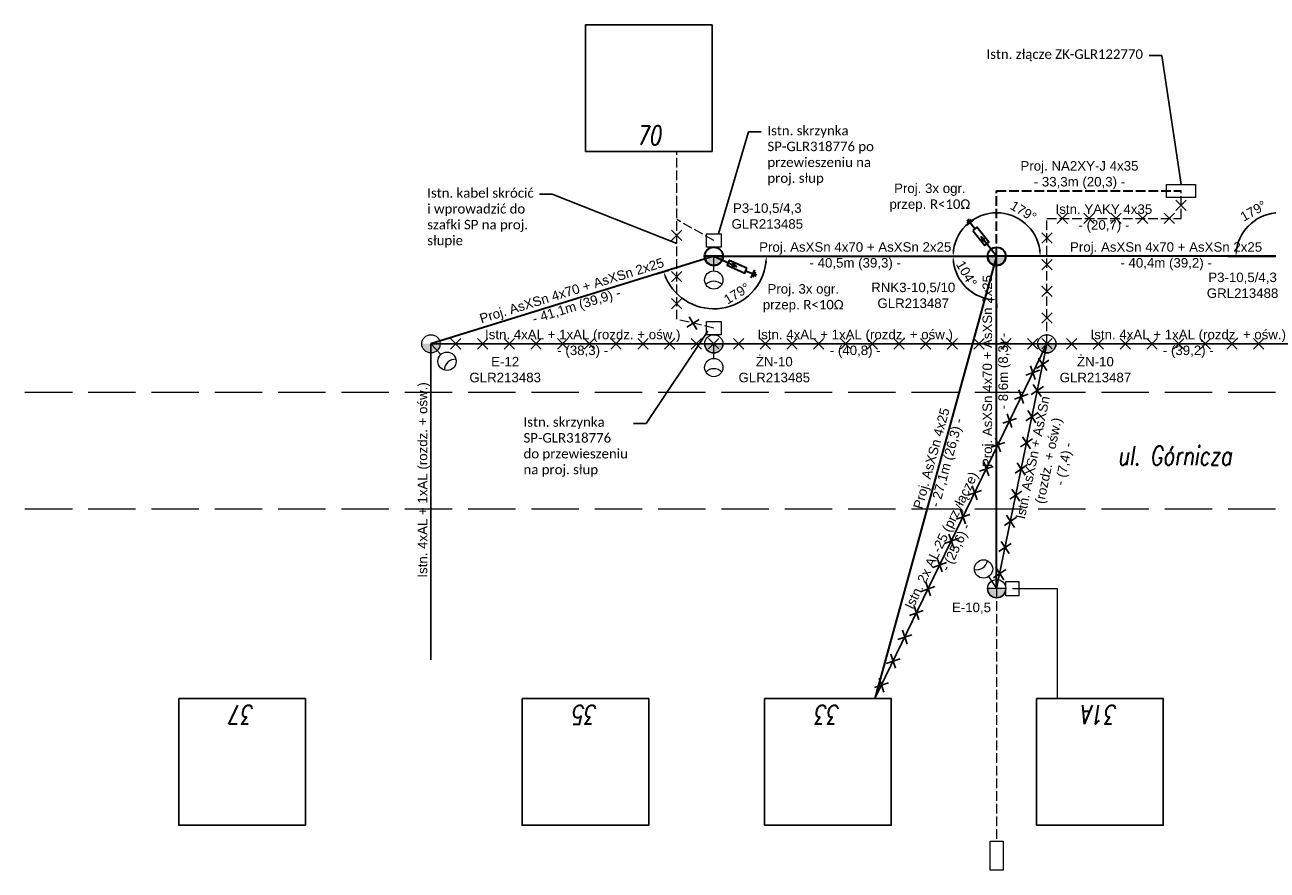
# Model space of a CAD drawing. Header units: metres. Extents: x 6536102 to 6570154, y 5559884 to 5568618.
# Tile 8 of 40: x 6540626 to 6540823, y 5564539 to 5564673. Entities that reach past the tile are written whole.
import ezdxf
from ezdxf import colors
from ezdxf.entities.mleader import LeaderData, LeaderLine
from ezdxf.lldxf.tags import DXFTag
from ezdxf.math import Vec2, Vec3

# ---------------------------------------------------------------- set-up
doc = ezdxf.new("R2010")
doc.units = ezdxf.units.M
doc.linetypes.add('1053', pattern=[2, 1.5, -0.5])
doc.layers.add('ELE_OSW', color=7, linetype='Continuous')
doc.layers.add('SCHEMATY_ELE', color=7, linetype='Continuous')
doc.styles.add('Romans_0.9', font='romans.shx', dxfattribs={"width": 0.75, "oblique": 9, "height": 0.1})
doc.styles.get("Standard").update_dxf_attribs({"font": 'arial.ttf'})
tags = doc.linetypes.add('ASXSN4X50+25', pattern='A,6.328383,-0.651518,["AsXSn 4x50+25",Standard,S=2.5,R=0,X=0,Y=-1.25],-25.651347,6.384745', length=39.015993).pattern_tags.tags
tags[6] = DXFTag(74, 10)
doc.dimstyles.new('ISO-25', dxfattribs={"dimtxt": 2.5, "dimasz": 2.5, "dimexe": 1.25, "dimexo": 0.625, "dimtad": 1, "dimtxsty": 'Standard', "dimcen": 2.5, "dimadec": 0, "dimazin": 0, "dimtfac": 1, "dimtmove": 0, "dimatfit": 3, "dimfxl": 1, "dimarcsym": 0})

# ---------------------------------------------------------------- blocks, each defined once
blk = doc.blocks.new('_None')
blk = doc.blocks.new('*D123')
at = {"color": 0, "linetype": 'ASXSN4X50+25', "lineweight": -2, "transparency": 16777216}
for p, q in [((6540823.85, 5564636.29), (6540816.34, 5564636.29)), ((6540825.1, 5564636.3), (6540832.61, 5564636.3))]:
    blk.add_line(p, q, dxfattribs=at)
blk.add_arc((6540824.48, 5564636.29), 6.88, 8.3459, 171.6711, dxfattribs=at)
at = {"color": 0, "linetype": 'ASXSN4X50+25', "transparency": 16777216}
for points in [[(6540817.83, 5564637.28), (6540817.5, 5564637.3), (6540817.59, 5564636.29)], [(6540831.45, 5564637.31), (6540831.12, 5564637.28), (6540831.36, 5564636.3)]]:
    blk.add_solid(points, dxfattribs=at)
at = {"layer": 'Defpoints', "color": 0, "linetype": 'ASXSN4X50+25', "transparency": 16777216}
for p in [(6540827.92, 5564642.26), (6540817.59, 5564636.29), (6540824.48, 5564636.29), (6540824.48, 5564636.29), (6540831.36, 5564636.3)]:
    blk.add_point(p, dxfattribs=at)
at = {"color": 0, "linetype": 'ASXSN4X50+25', "transparency": 16777216, "insert": (6540820.34, 5564643.46), "char_height": 1.8, "attachment_point": 5, "rotation": 30.0065}
blk.add_mtext('{\\H0.83333x;179%%D}', dxfattribs=at)
blk = doc.blocks.new('*D124')
at = {"color": 0, "linetype": 'ASXSN4X50+25', "lineweight": -2, "transparency": 16777216}
for p, q in [((6540772.3, 5564636.3), (6540771.67, 5564636.3)), ((6540787.32, 5564636.3), (6540787.94, 5564636.3))]:
    blk.add_line(p, q, dxfattribs=at)
blk.add_arc((6540779.81, 5564636.29), 6.88, 8.3317, 171.6563, dxfattribs=at)
at = {"color": 0, "linetype": 'ASXSN4X50+25', "transparency": 16777216}
for points in [[(6540773.16, 5564637.28), (6540772.83, 5564637.31), (6540772.92, 5564636.3)], [(6540786.79, 5564637.3), (6540786.45, 5564637.28), (6540786.69, 5564636.3)]]:
    blk.add_solid(points, dxfattribs=at)
at = {"layer": 'Defpoints', "color": 0, "linetype": 'ASXSN4X50+25', "transparency": 16777216}
for p in [(6540776.37, 5564642.26), (6540772.92, 5564636.3), (6540779.81, 5564636.29), (6540779.81, 5564636.29), (6540786.69, 5564636.3)]:
    blk.add_point(p, dxfattribs=at)
at = {"color": 0, "linetype": 'ASXSN4X50+25', "transparency": 16777216, "insert": (6540784.04, 5564643.4), "char_height": 1.8, "attachment_point": 5, "rotation": 329.2062}
blk.add_mtext('{\\H0.83333x;179%%D}', dxfattribs=at)
blk = doc.blocks.new('*D125')
at = {"color": 0, "linetype": 'ASXSN4X50+25', "lineweight": -2, "transparency": 16777216}
for p, q in [((6540742.65, 5564636.3), (6540744.68, 5564636.3)), ((6540727.98, 5564634.08), (6540726.02, 5564633.47))]:
    blk.add_line(p, q, dxfattribs=at)
blk.add_arc((6540735.14, 5564636.3), 8.3, 204.1038, 353.1056, dxfattribs=at)
at = {"color": 0, "linetype": 'ASXSN4X50+25', "transparency": 16777216}
for points in [[(6540743.21, 5564635.31), (6540743.54, 5564635.29), (6540743.43, 5564636.3)], [(6540727.41, 5564632.85), (6540727.72, 5564632.97), (6540727.21, 5564633.84)]]:
    blk.add_solid(points, dxfattribs=at)
at = {"layer": 'Defpoints', "color": 0, "linetype": 'ASXSN4X50+25', "transparency": 16777216}
for p in [(6540735.14, 5564636.3), (6540735.14, 5564636.3), (6540742.02, 5564636.3), (6540728.57, 5564634.26), (6540732.5, 5564628.43)]:
    blk.add_point(p, dxfattribs=at)
at = {"color": 0, "linetype": 'ASXSN4X50+25', "transparency": 16777216, "insert": (6540738.77, 5564630.42), "char_height": 1.8, "attachment_point": 5, "rotation": 31.7511}
blk.add_mtext('{\\H0.83333x;179%%D}', dxfattribs=at)
blk = doc.blocks.new('*D133')
at = {"color": 0, "linetype": 'ASXSN4X50+25', "lineweight": -2, "transparency": 16777216}
blk.add_line((6540779.81, 5564628.79), (6540779.81, 5564628.16), dxfattribs=at)
blk.add_arc((6540779.81, 5564636.29), 6.88, 188.3271, 261.666, dxfattribs=at)
at = {"color": 0, "linetype": 'ASXSN4X50+25', "transparency": 16777216}
for points in [[(6540772.83, 5564635.29), (6540773.16, 5564635.31), (6540772.92, 5564636.3)], [(6540778.82, 5564629.65), (6540778.8, 5564629.32), (6540779.81, 5564629.41)]]:
    blk.add_solid(points, dxfattribs=at)
at = {"layer": 'Defpoints', "color": 0, "linetype": 'ASXSN4X50+25', "transparency": 16777216}
for p in [(6540772.92, 5564636.3), (6540779.81, 5564636.29), (6540779.81, 5564636.29), (6540776.36, 5564630.33), (6540779.81, 5564629.41)]:
    blk.add_point(p, dxfattribs=at)
at = {"color": 0, "linetype": 'ASXSN4X50+25', "transparency": 16777216, "insert": (6540775.05, 5564633.55), "char_height": 1.8, "attachment_point": 5, "rotation": 299.9969}
blk.add_mtext('{\\H0.83333x;104%%D}', dxfattribs=at)

msp = doc.modelspace()

# ---------------------------------------------------------------- hatches: boundary and pattern name
at = {"layer": 'SCHEMATY_ELE', "lineweight": 30}
h = msp.add_hatch(color=7, dxfattribs=at)
h.dxf.hatch_style = 1
h.paths.add_polyline_path([(6540777.964, 5564638.966), (6540777.374, 5564639.362), (6540777.626, 5564638.698)])
h = msp.add_hatch(color=0, dxfattribs=at)
h.dxf.hatch_style = 1
edge = h.paths.add_edge_path()
edge.add_line((6540736.583, 5564636.295), (6540733.691, 5564636.295))
edge.add_arc((6540735.137, 5564636.295), 1.446, 180, 360)
h = msp.add_hatch(color=0, dxfattribs=at)
h.dxf.hatch_style = 1
edge = h.paths.add_edge_path()
edge.add_line((6540781.252, 5564636.295), (6540778.361, 5564636.295))
edge.add_arc((6540779.806, 5564636.295), 1.446, 180, 360)
h = msp.add_hatch(color=7, dxfattribs=at)
h.dxf.hatch_style = 1
h.paths.add_polyline_path([(6540738.002, 5564634.772), (6540738.708, 5564634.691), (6540738.179, 5564635.166)])
at = {"layer": 'SCHEMATY_ELE', "lineweight": 18}
h = msp.add_hatch(color=8, dxfattribs=at)
h.dxf.hatch_style = 1
edge = h.paths.add_edge_path()
edge.add_line((6540691.913, 5564622.472), (6540689.022, 5564622.472))
edge.add_arc((6540690.467, 5564622.472), 1.446, 180, 360)
h = msp.add_hatch(color=8, dxfattribs=at)
h.dxf.hatch_style = 1
edge = h.paths.add_edge_path()
edge.add_line((6540736.583, 5564622.472), (6540733.691, 5564622.472))
edge.add_arc((6540735.137, 5564622.472), 1.446, 180, 360)
h = msp.add_hatch(color=8, dxfattribs=at)
h.dxf.hatch_style = 1
edge = h.paths.add_edge_path()
edge.add_line((6540789.181, 5564622.472), (6540786.289, 5564622.472))
edge.add_arc((6540787.735, 5564622.472), 1.446, 180, 360)
h = msp.add_hatch(color=8, dxfattribs=at)
h.dxf.hatch_style = 1
edge = h.paths.add_edge_path()
edge.add_line((6540781.252, 5564583.799), (6540778.361, 5564583.799))
edge.add_arc((6540779.806, 5564583.799), 1.446, 180, 360)

# ---------------------------------------------------------------- linework, layer by layer
at = {"color": 1}
for p, q in [((6540809.736, 5564645.167), (6540808.103, 5564643.534)), ((6540809.736, 5564643.534), (6540808.103, 5564645.167)), ((6540789.375, 5564643.088), (6540791.008, 5564641.455)), ((6540791.008, 5564643.088), (6540789.375, 5564641.455)), ((6540795.227, 5564643.088), (6540793.594, 5564641.455)), ((6540795.227, 5564641.455), (6540793.594, 5564643.088)), ((6540799.446, 5564643.088), (6540797.813, 5564641.455)), ((6540799.446, 5564641.455), (6540797.813, 5564643.088)), ((6540803.666, 5564643.088), (6540802.033, 5564641.455)), ((6540803.666, 5564641.455), (6540802.033, 5564643.088)), ((6540807.885, 5564643.088), (6540806.252, 5564641.455)), ((6540807.885, 5564641.455), (6540806.252, 5564643.088)), ((6540728.484, 5564640.417), (6540730.117, 5564638.784)), ((6540730.117, 5564640.417), (6540728.484, 5564638.784)), ((6540786.918, 5564640.014), (6540788.551, 5564638.381)), ((6540788.551, 5564640.014), (6540786.918, 5564638.381)), ((6540786.918, 5564635.795), (6540788.551, 5564634.162)), ((6540788.551, 5564635.795), (6540786.918, 5564634.162)), ((6540728.484, 5564633.874), (6540730.117, 5564632.241)), ((6540730.117, 5564633.874), (6540728.484, 5564632.241)), ((6540786.918, 5564631.575), (6540788.551, 5564629.942)), ((6540788.551, 5564631.575), (6540786.918, 5564629.942)), ((6540728.484, 5564629.655), (6540730.117, 5564628.022)), ((6540730.117, 5564629.655), (6540728.484, 5564628.022)), ((6540732.85, 5564626.339), (6540730.884, 5564625.127)), ((6540731.261, 5564626.716), (6540732.473, 5564624.751)), ((6540786.918, 5564627.356), (6540788.551, 5564625.723)), ((6540788.551, 5564627.356), (6540786.918, 5564625.723)), ((6540693.582, 5564621.655), (6540695.215, 5564623.288)), ((6540693.582, 5564623.288), (6540695.215, 5564621.655)), ((6540697.801, 5564621.655), (6540699.435, 5564623.288)), ((6540697.801, 5564623.288), (6540699.435, 5564621.655)), ((6540702.021, 5564621.655), (6540703.654, 5564623.288)), ((6540702.021, 5564623.288), (6540703.654, 5564621.655)), ((6540706.24, 5564621.655), (6540707.873, 5564623.288)), ((6540706.24, 5564623.288), (6540707.873, 5564621.655)), ((6540710.46, 5564621.655), (6540712.093, 5564623.288)), ((6540710.46, 5564623.288), (6540712.093, 5564621.655)), ((6540714.679, 5564621.655), (6540716.312, 5564623.288)), ((6540714.679, 5564623.288), (6540716.312, 5564621.655)), ((6540718.898, 5564621.655), (6540720.531, 5564623.288)), ((6540718.898, 5564623.288), (6540720.531, 5564621.655)), ((6540723.118, 5564621.655), (6540724.751, 5564623.288)), ((6540723.118, 5564623.288), (6540724.751, 5564621.655)), ((6540727.337, 5564621.655), (6540728.97, 5564623.288)), ((6540727.337, 5564623.288), (6540728.97, 5564621.655)), ((6540731.557, 5564621.655), (6540733.19, 5564623.288)), ((6540731.557, 5564623.288), (6540733.19, 5564621.655)), ((6540734.321, 5564623.289), (6540735.954, 5564621.656)), ((6540735.954, 5564623.289), (6540734.321, 5564621.656)), ((6540738.249, 5564621.655), (6540739.882, 5564623.288)), ((6540738.249, 5564623.288), (6540739.882, 5564621.655)), ((6540742.468, 5564621.655), (6540744.101, 5564623.288)), ((6540742.468, 5564623.288), (6540744.101, 5564621.655)), ((6540746.688, 5564621.655), (6540748.321, 5564623.288)), ((6540746.688, 5564623.288), (6540748.321, 5564621.655)), ((6540750.907, 5564621.655), (6540752.54, 5564623.288)), ((6540750.907, 5564623.288), (6540752.54, 5564621.655)), ((6540755.126, 5564621.655), (6540756.759, 5564623.288)), ((6540755.126, 5564623.288), (6540756.759, 5564621.655)), ((6540759.346, 5564621.655), (6540760.979, 5564623.288)), ((6540759.346, 5564623.288), (6540760.979, 5564621.655)), ((6540763.565, 5564621.655), (6540765.198, 5564623.288)), ((6540763.565, 5564623.288), (6540765.198, 5564621.655)), ((6540767.784, 5564621.655), (6540769.418, 5564623.288)), ((6540767.784, 5564623.288), (6540769.418, 5564621.655)), ((6540772.004, 5564621.655), (6540773.637, 5564623.288)), ((6540772.004, 5564623.288), (6540773.637, 5564621.655)), ((6540776.224, 5564621.655), (6540777.857, 5564623.288)), ((6540776.224, 5564623.288), (6540777.857, 5564621.655)), ((6540780.443, 5564621.655), (6540782.076, 5564623.288)), ((6540780.443, 5564623.288), (6540782.076, 5564621.655)), ((6540784.664, 5564621.655), (6540786.297, 5564623.288)), ((6540784.664, 5564623.288), (6540786.297, 5564621.655)), ((6540786.918, 5564623.289), (6540788.551, 5564621.656)), ((6540788.551, 5564623.289), (6540786.918, 5564621.656)), ((6540790.849, 5564621.655), (6540792.482, 5564623.288)), ((6540790.849, 5564623.288), (6540792.482, 5564621.655)), ((6540795.069, 5564621.655), (6540796.702, 5564623.288)), ((6540795.069, 5564623.288), (6540796.702, 5564621.655)), ((6540799.288, 5564621.655), (6540800.921, 5564623.288)), ((6540799.288, 5564623.288), (6540800.921, 5564621.655)), ((6540803.507, 5564621.655), (6540805.14, 5564623.288)), ((6540803.507, 5564623.288), (6540805.14, 5564621.655)), ((6540807.727, 5564621.655), (6540809.36, 5564623.288)), ((6540807.727, 5564623.288), (6540809.36, 5564621.655)), ((6540811.946, 5564621.655), (6540813.579, 5564623.288)), ((6540811.946, 5564623.288), (6540813.579, 5564621.655)), ((6540816.166, 5564621.655), (6540817.799, 5564623.288)), ((6540816.166, 5564623.288), (6540817.799, 5564621.655)), ((6540820.385, 5564621.655), (6540822.018, 5564623.288)), ((6540820.385, 5564623.288), (6540822.018, 5564621.655)), ((6540786.436, 5564620.2), (6540787.707, 5564618.272)), ((6540786.621, 5564618.298), (6540784.439, 5564617.54)), ((6540785.151, 5564619.01), (6540785.909, 5564616.828)), ((6540788.035, 5564619.872), (6540786.108, 5564618.6)), ((6540784.781, 5564614.501), (6540782.6, 5564613.743)), ((6540783.312, 5564615.213), (6540784.069, 5564613.031)), ((6540787.188, 5564615.739), (6540785.26, 5564614.467)), ((6540785.588, 5564616.067), (6540786.86, 5564614.139)), ((6540782.942, 5564610.703), (6540780.76, 5564609.945)), ((6540781.472, 5564611.415), (6540782.23, 5564609.234)), ((6540786.341, 5564611.605), (6540784.413, 5564610.333)), ((6540784.741, 5564611.933), (6540786.013, 5564610.005)), ((6540781.103, 5564606.906), (6540778.921, 5564606.148)), ((6540779.633, 5564607.618), (6540780.391, 5564605.436)), ((6540785.493, 5564607.472), (6540783.565, 5564606.2)), ((6540783.893, 5564607.8), (6540785.165, 5564605.872)), ((6540779.263, 5564603.108), (6540777.082, 5564602.351)), ((6540777.794, 5564603.82), (6540778.552, 5564601.639)), ((6540784.646, 5564603.338), (6540782.718, 5564602.067)), ((6540783.046, 5564603.666), (6540784.318, 5564601.739)), ((6540777.424, 5564599.311), (6540775.243, 5564598.553)), ((6540775.954, 5564600.023), (6540776.712, 5564597.841)), ((6540783.798, 5564599.205), (6540781.871, 5564597.933)), ((6540782.199, 5564599.533), (6540783.47, 5564597.605)), ((6540775.585, 5564595.514), (6540773.403, 5564594.756)), ((6540774.115, 5564596.226), (6540774.873, 5564594.044)), ((6540782.951, 5564595.071), (6540781.023, 5564593.8)), ((6540781.351, 5564595.399), (6540782.623, 5564593.472)), ((6540773.746, 5564591.716), (6540771.564, 5564590.958)), ((6540772.276, 5564592.428), (6540773.034, 5564590.247)), ((6540782.103, 5564590.938), (6540780.176, 5564589.666)), ((6540780.504, 5564591.266), (6540781.776, 5564589.338)), ((6540771.906, 5564587.919), (6540769.725, 5564587.161)), ((6540770.437, 5564588.631), (6540771.194, 5564586.449)), ((6540781.256, 5564586.805), (6540779.328, 5564585.533)), ((6540779.656, 5564587.133), (6540780.928, 5564585.205)), ((6540768.597, 5564584.833), (6540769.355, 5564582.652)), ((6540770.067, 5564584.121), (6540767.885, 5564583.364)), ((6540766.758, 5564581.036), (6540767.516, 5564578.854)), ((6540768.228, 5564580.324), (6540766.046, 5564579.566)), ((6540764.919, 5564577.238), (6540765.677, 5564575.057)), ((6540766.388, 5564576.527), (6540764.207, 5564575.769)), ((6540763.079, 5564573.441), (6540763.837, 5564571.26)), ((6540764.549, 5564572.729), (6540762.368, 5564571.971)), ((6540761.24, 5564569.644), (6540761.998, 5564567.462)), ((6540762.71, 5564568.932), (6540760.528, 5564568.174))]:
    msp.add_line(p, q, dxfattribs=at)
at = {"lineweight": 30}
for p, q in [((6540735.137, 5564636.295), (6540690.468, 5564622.472)), ((6540735.137, 5564636.295), (6540779.806, 5564636.295)), ((6540779.806, 5564636.295), (6540760.592, 5564566.433)), ((6540779.806, 5564583.799), (6540779.806, 5564636.295)), ((6540824.476, 5564636.295), (6540779.806, 5564636.295))]:
    msp.add_line(p, q, dxfattribs=at)
at = {"color": 8}
for p, q in [((6540690.468, 5564622.472), (6540690.468, 5564572.561)), ((6540735.137, 5564622.472), (6540690.468, 5564622.472)), ((6540735.137, 5564622.472), (6540787.735, 5564622.472)), ((6540787.735, 5564622.472), (6540760.592, 5564566.433)), ((6540779.806, 5564583.799), (6540787.735, 5564622.472)), ((6540787.735, 5564622.472), (6540832.405, 5564622.472))]:
    msp.add_line(p, q, dxfattribs=at)
at = {"color": 0, "linetype": '1053', "lineweight": 9, "ltscale": 5}
for p, q in [((6540626.341, 5564614.821), (6541051.201, 5564614.821)), ((6540626.341, 5564596.405), (6541051.201, 5564596.405))]:
    msp.add_line(p, q, dxfattribs=at)
at = {"color": 8, "ltscale": 0.5}
for points in [[(6540714.873, 5564652.858), (6540734.873, 5564652.858), (6540734.873, 5564672.858), (6540714.873, 5564672.858)], [(6540650.654, 5564566.433), (6540670.654, 5564566.433), (6540670.654, 5564546.433), (6540650.654, 5564546.433)], [(6540704.873, 5564566.433), (6540724.873, 5564566.433), (6540724.873, 5564546.433), (6540704.873, 5564546.433)], [(6540743.164, 5564566.433), (6540763.164, 5564566.433), (6540763.164, 5564546.433), (6540743.164, 5564546.433)], [(6540786.103, 5564566.433), (6540806.103, 5564566.433), (6540806.103, 5564546.433), (6540786.103, 5564546.433)]]:
    msp.add_lwpolyline(points, close=True, dxfattribs=at)
at = {"layer": 'SCHEMATY_ELE', "color": 8, "linetype": '1053', "lineweight": 18}
for p, q in [((6540735.137, 5564638.781), (6540729.301, 5564642.104)), ((6540735.137, 5564624.958), (6540729.301, 5564626.342)), ((6540779.806, 5564583.799), (6540779.806, 5564543.896))]:
    msp.add_line(p, q, dxfattribs=at)
at = {"layer": 'SCHEMATY_ELE', "color": 7, "lineweight": 30}
for p, q in [((6540776.128, 5564642.057), (6540775.034, 5564641.189)), ((6540775.796, 5564642.095), (6540775.073, 5564641.521)), ((6540775.471, 5564642.139), (6540775.104, 5564641.848)), ((6540776.367, 5564640.632), (6540775.581, 5564641.623)), ((6540779.807, 5564636.295), (6540777.374, 5564639.362)), ((6540735.137, 5564636.295), (6540738.708, 5564634.691)), ((6540740.187, 5564634.028), (6540741.341, 5564633.509)), ((6540741.055, 5564632.873), (6540741.627, 5564634.146)), ((6540741.367, 5564632.991), (6540741.745, 5564633.834)), ((6540741.676, 5564633.102), (6540741.868, 5564633.529))]:
    msp.add_line(p, q, dxfattribs=at)
at = {"layer": 'SCHEMATY_ELE', "color": 8, "lineweight": 18}
for p, q in [((6540735.137, 5564633.999), (6540735.137, 5564636.295)), ((6540692.025, 5564620.785), (6540690.468, 5564622.472)), ((6540735.137, 5564620.176), (6540735.137, 5564622.472)), ((6540778.533, 5564585.709), (6540779.806, 5564583.799))]:
    msp.add_line(p, q, dxfattribs=at)
at = {"layer": 'SCHEMATY_ELE', "color": 8, "linetype": '1053', "lineweight": 18}
for points in [[(6540729.301, 5564626.342), (6540729.301, 5564652.858)], [(6540787.735, 5564622.472), (6540787.735, 5564642.272), (6540808.919, 5564642.272), (6540808.919, 5564646.613)]]:
    msp.add_lwpolyline(points, dxfattribs=at)
at = {"layer": 'SCHEMATY_ELE', "color": 8, "lineweight": 18}
for points in [[(6540806.639, 5564647.653), (6540811.2, 5564647.653), (6540811.2, 5564645.573), (6540806.639, 5564645.573)], [(6540733.997, 5564639.821), (6540736.277, 5564639.821), (6540736.277, 5564637.741), (6540733.997, 5564637.741)], [(6540733.997, 5564625.998), (6540736.277, 5564625.998), (6540736.277, 5564623.918), (6540733.997, 5564623.918)], [(6540783.332, 5564584.939), (6540783.332, 5564582.659), (6540781.252, 5564582.659), (6540781.252, 5564584.939)], [(6540780.846, 5564543.896), (6540780.846, 5564539.335), (6540778.766, 5564539.335), (6540778.766, 5564543.896)]]:
    msp.add_lwpolyline(points, close=True, dxfattribs=at)
at = {"layer": 'SCHEMATY_ELE', "linetype": '1053', "lineweight": 30}
msp.add_lwpolyline([(6540779.806, 5564636.295), (6540779.806, 5564646.613), (6540808.919, 5564646.613)], dxfattribs=at)
at = {"layer": 'SCHEMATY_ELE', "color": 7, "lineweight": 30}
for points in [[(6540776.049, 5564640.38), (6540777.933, 5564638.003), (6540778.57, 5564638.508), (6540776.685, 5564640.884)], [(6540777.964, 5564638.966), (6540777.374, 5564639.362), (6540777.626, 5564638.698)], [(6540740.353, 5564634.398), (6540737.587, 5564635.64), (6540737.254, 5564634.899), (6540740.02, 5564633.657)], [(6540738.002, 5564634.772), (6540738.708, 5564634.691), (6540738.179, 5564635.166)]]:
    msp.add_lwpolyline(points, close=True, dxfattribs=at)
at = {"layer": 'SCHEMATY_ELE', "color": 0, "lineweight": 30}
for points in [[(6540736.583, 5564636.295), (6540733.691, 5564636.295, 1)], [(6540781.252, 5564636.295), (6540778.361, 5564636.295, 1)]]:
    msp.add_lwpolyline(points, format="xyb", close=True, dxfattribs=at)
at = {"layer": 'SCHEMATY_ELE', "color": 8, "lineweight": 18}
for points in [[(6540736.382, 5564631.818, 0.4360015), (6540733.893, 5564631.818)], [(6540694.419, 5564620.026, 0.4360015), (6540692.589, 5564618.338)], [(6540736.382, 5564617.995, 0.4360015), (6540733.893, 5564617.995)], [(6540776.288, 5564586.834, 0.4360015), (6540778.36, 5564588.215)]]:
    msp.add_lwpolyline(points, format="xyb", dxfattribs=at)
for points in [[(6540736.583, 5564622.472), (6540733.691, 5564622.472, 1)], [(6540789.181, 5564622.472), (6540786.289, 5564622.472, 1)], [(6540781.252, 5564583.799), (6540778.361, 5564583.799, 1)]]:
    msp.add_lwpolyline(points, format="xyb", close=True, dxfattribs=at)
msp.add_lwpolyline([(6540782.292, 5564583.799), (6540789.348, 5564583.799), (6540789.348, 5564566.433)], dxfattribs=at)
at = {"layer": 'SCHEMATY_ELE', "color": 0, "lineweight": 30}
for centre in [(6540735.137, 5564636.295), (6540779.806, 5564636.295)]:
    msp.add_circle(centre, 1.446, dxfattribs=at)
at = {"layer": 'SCHEMATY_ELE', "color": 8, "lineweight": 18}
for centre in [(6540735.137, 5564632.553), (6540690.468, 5564622.472), (6540735.137, 5564622.472), (6540787.735, 5564622.472), (6540693.005, 5564619.722), (6540735.137, 5564618.731), (6540777.732, 5564586.913), (6540779.806, 5564583.799)]:
    msp.add_circle(centre, 1.446, dxfattribs=at)

# ---------------------------------------------------------------- texts
at = {"layer": 'SCHEMATY_ELE', "color": 7, "lineweight": 18, "char_height": 3, "style": 'Romans_0.9'}
for s, width, insert, attachment_point in [('70', 4.61525, (6540724.873, 5564655.408), 5), ('ul. Górnicza', 105.81054, (6540798.89, 5564604.804), 4)]:
    msp.add_mtext_dynamic_manual_height_columns(s, width=width, gutter_width=12.5, heights=[0], dxfattribs=dict(at, insert=insert, attachment_point=attachment_point))
at = {"layer": 'SCHEMATY_ELE', "color": 0, "lineweight": 18, "char_height": 1.5}
for s, width, insert, attachment_point in [('Proj. 3x ogr. ^Jprzep. {\\A1;\\fCalibri|b0|i0|c238|p34;\\C256;R<10Ω}', 32.99464, (6540769.257, 5564645.564), 5), ('Proj. AsXSn 4x70 + AsXSn 2x25^J- 40,5m (39,3) -', 32.99464, (6540757.472, 5564636.295), 5), ('Proj. AsXSn 4x70 + AsXSn 2x25^J- 40,4m (39,2) -', 32.99464, (6540806.563, 5564636.295), 5), ('\\pxt13;P3-10,5/4,3^JGRL213488', 13.61035, (6540818.641, 5564629.704), 8), ('\\pxt13;RNK3-10,5/10^JGLR213487', 13.61035, (6540766.632, 5564628.112), 8), ('Proj. 3x ogr. ^Jprzep. {\\A1;\\fCalibri|b0|i0|c238|p34;\\C256;R<10Ω}', 32.99464, (6540749.265, 5564629.682), 5)]:
    msp.add_mtext_dynamic_manual_height_columns(s, width=width, gutter_width=1.187, heights=[0], dxfattribs=dict(at, insert=insert, attachment_point=attachment_point))
at = {"layer": 'SCHEMATY_ELE', "color": 8, "lineweight": 18, "char_height": 1.5, "attachment_point": 5}
for s, insert, rotation in [('Istn. YAKY 4x35^J- (20,7) -', (6540796.745, 5564642.272), 360), ('Istn. 4xAL + 1xAL (rozdz. + ośw.) ', (6540689.368, 5564600.972), 90), ('Istn. AsXSn + AsXSn \\P(rozdz. + ośw.)^J- (7,4) -', (6540788.172, 5564603.976), 78.41399), ('Istn. 2x AL-25 (przyłącze)^J- (25,6) -', (6540772.392, 5564590.795), 64.15663)]:
    msp.add_mtext_dynamic_manual_height_columns(s, width=32.99464, gutter_width=1.187, heights=[0], dxfattribs=dict(at, insert=insert, rotation=rotation))
at = {"layer": 'SCHEMATY_ELE', "color": 0, "lineweight": 18, "char_height": 1.5, "attachment_point": 5}
for s, insert, rotation in [('Proj. AsXSn 4x70 + AsXSn 2x25^J- 8,6m (8,3) -', (6540779.806, 5564618.169), 90), ('Proj. AsXSn 4x25^J- 27,1m (26,3) -', (6540770.922, 5564603.991), 74.62219)]:
    msp.add_mtext_dynamic_manual_height_columns(s, width=32.99464, gutter_width=1.187, heights=[0], dxfattribs=dict(at, insert=insert, rotation=rotation))
at = {"layer": 'SCHEMATY_ELE', "color": 8, "lineweight": 18, "char_height": 1.5}
for s, width, insert, attachment_point in [('Istn. 4xAL + 1xAL (rozdz. + ośw.)^J- (40,8) -', 32.99464, (6540757.472, 5564622.472), 5), ('Istn. 4xAL + 1xAL (rozdz. + ośw.)^J- (39,2) -', 32.99464, (6540810.07, 5564622.472), 5), ('\\pxt13;ŻN-10^JGLR213485', 13.61035, (6540744.69, 5564616.382), 8), ('\\pxt13;ŻN-10^JGLR213487', 13.61035, (6540795.406, 5564616.382), 8), ('\\pxt13;E-10,5', 13.61035, (6540775.828, 5564580.7), 5)]:
    msp.add_mtext_dynamic_manual_height_columns(s, width=width, gutter_width=1.187, heights=[0], dxfattribs=dict(at, insert=insert, attachment_point=attachment_point))
at = {"layer": 'SCHEMATY_ELE', "color": 7, "lineweight": 18, "char_height": 3, "attachment_point": 5, "rotation": 180, "style": 'Romans_0.9'}
for s, insert in [('37', (6540660.654, 5564563.883)), ('35', (6540714.873, 5564563.883)), ('33', (6540753.164, 5564563.883)), ('31A', (6540796.103, 5564563.883))]:
    msp.add_mtext_dynamic_manual_height_columns(s, width=4.61525, gutter_width=12.5, heights=[0], dxfattribs=dict(at, insert=insert))

# ---------------------------------------------------------------- dimensions: what is measured, and where the dimension line sits
at = {"color": 0, "linetype": 'ASXSN4X50+25'}
for base, line1, line2, text, picture, middle in [((6540776.365, 5564642.258), ((6540786.69, 5564636.295), (6540779.807, 5564636.295)), ((6540779.807, 5564636.295), (6540772.922, 5564636.296)), '{\\H0.83333x;179%%D}', '*D124', (6540783.332, 5564642.209)), ((6540827.916, 5564642.257), ((6540831.36, 5564636.295), (6540824.476, 5564636.295)), ((6540824.476, 5564636.295), (6540817.592, 5564636.293)), '{\\H0.83333x;179%%D}', '*D123', (6540821.034, 5564642.256)), ((6540776.364, 5564630.333), ((6540772.922, 5564636.295), (6540779.807, 5564636.295)), ((6540779.807, 5564636.295), (6540779.806, 5564629.41)), '{\\H0.83333x;104%%D}', '*D133', (6540773.844, 5564632.853))]:
    dim = msp.add_angular_dim_2l(base=base, line1=line1, line2=line2, text=text, dimstyle='ISO-25', override={"dimtxt": 1.8, "dimasz": 1}, dxfattribs=at)
    dim.commit()
    dim.dimension.update_dxf_attribs({"geometry": picture, "text_midpoint": middle, "dimtype": 162})

# ---------------------------------------------------------------- next in the draw order: leaders
at = {"layer": 'ELE_OSW', "color": 7, "linetype": 'Continuous', "lineweight": 18}
ml = msp.add_multileader_mtext('Standard', dxfattribs=at)
ml.set_content('{\\fCalibri|b0|i0|c238|p34;\\Q0;\\W1;Istn. złącze ZK-GLR122770}', color=7, style='Romans_0.9')
ml.set_leader_properties()
ml.set_arrow_properties(name='NONE')
ml.build(insert=Vec2(0, 0))
ml.multileader.update_dxf_attribs({"has_text_frame": 1, "dogleg_length": 2})
ctx = ml.context
ctx.base_point, ctx.char_height, ctx.landing_gap_size, ctx.plane_origin = Vec3(6540777.19, 5564668.022), 1.5, 1, Vec3(6540863.563, 5564672.207)
notes = []
notes.append((ctx, [(0, (1, 1, 0), (6540805.897, 5564668.022), (-1, 0), 2, [(1, [(6540808.919, 5564647.653)], 0, [])])]))
ctx.mtext.insert, ctx.mtext.width, ctx.mtext.defined_height, ctx.mtext.flow_direction = Vec3(6540778.19, 5564668.983), 24.96791, 6.625, 5
ctx.mtext.has_bg_fill, ctx.mtext.bg_color, ctx.mtext.bg_scale_factor, ctx.mtext.bg_transparency, ctx.mtext.use_window_bg_color = 1, -1027028792, 1.5, 0, 1
ml = msp.add_multileader_mtext('Standard', dxfattribs=at)
ml.set_content('{\\fCalibri|b0|i0|c238|p34;\\Q0;\\W1;Istn. skrzynka SP-GLR318776 po przewieszeniu na proj. słup}', color=7, style='Romans_0.9')
ml.set_leader_properties()
ml.set_arrow_properties(name='NONE')
ml.build(insert=Vec2(0, 0))
ml.multileader.update_dxf_attribs({"has_text_frame": 1, "dogleg_length": 2})
ctx = ml.context
ctx.base_point, ctx.char_height, ctx.landing_gap_size, ctx.plane_origin = Vec3(6540742.602, 5564655.944), 1.5, 1, Vec3(6540790.511, 5564664.375)
notes.append((ctx, [(1, (1, 1, 0), (6540740.602, 5564655.944), (1, 0), 2, [(1, [(6540735.866, 5564639.821)], 0, [])])]))
ctx.mtext.insert, ctx.mtext.width, ctx.mtext.defined_height, ctx.mtext.flow_direction = Vec3(6540743.602, 5564656.905), 16.9634, 6.625, 5
ctx.mtext.has_bg_fill, ctx.mtext.bg_color, ctx.mtext.bg_scale_factor, ctx.mtext.bg_transparency, ctx.mtext.use_window_bg_color = 1, -1027028792, 1.5, 0, 1
ml = msp.add_multileader_mtext('Standard', dxfattribs=at)
ml.set_content('{\\fCalibri|b0|i0|c238|p34;\\Q0;\\W1;Istn. kabel skrócić i wprowadzić do szafki SP na proj. słupie}', color=7, style='Romans_0.9')
ml.set_leader_properties()
ml.set_arrow_properties(name='NONE')
ml.build(insert=Vec2(0, 0))
ml.multileader.update_dxf_attribs({"has_text_frame": 1, "dogleg_length": 2})
ctx = ml.context
ctx.base_point, ctx.char_height, ctx.landing_gap_size, ctx.plane_origin = Vec3(6540688.884, 5564646.095), 1.5, 1, Vec3(6540737.242, 5564654.525)
notes.append((ctx, [(0, (1, 1, 0), (6540709.602, 5564646.095), (-1, 0), 2, [(1, [(6540729.301, 5564638.338)], 0, [])])]))
ctx.mtext.insert, ctx.mtext.width, ctx.mtext.defined_height, ctx.mtext.flow_direction = Vec3(6540689.884, 5564647.055), 16.9634, 6.625, 5
ctx.mtext.has_bg_fill, ctx.mtext.bg_color, ctx.mtext.bg_scale_factor, ctx.mtext.bg_transparency, ctx.mtext.use_window_bg_color = 1, -1027028792, 1.5, 0, 1
ml = msp.add_multileader_mtext('Standard', dxfattribs=at)
ml.set_content('{\\fCalibri|b0|i0|c238|p34;\\Q0;\\W1;Istn. skrzynka SP-GLR318776 ^Jdo przewieszeniu na proj. słup}', color=7, style='Romans_0.9')
ml.set_leader_properties()
ml.set_arrow_properties(name='NONE')
ml.build(insert=Vec2(0, 0))
ml.multileader.update_dxf_attribs({"has_text_frame": 1, "dogleg_length": 2})
ctx = ml.context
ctx.base_point, ctx.char_height, ctx.landing_gap_size, ctx.plane_origin = Vec3(6540704.089, 5564609.913), 1.5, 1, Vec3(6540751.555, 5564618.343)
notes.append((ctx, [(0, (1, 1, 0), (6540724.466, 5564609.913), (-1, 0), 2, [(1, [(6540734.193, 5564624.494)], 0, [])])]))
ctx.mtext.insert, ctx.mtext.width, ctx.mtext.defined_height, ctx.mtext.flow_direction = Vec3(6540705.089, 5564610.873), 16.9634, 6.625, 5
ctx.mtext.has_bg_fill, ctx.mtext.bg_color, ctx.mtext.bg_scale_factor, ctx.mtext.bg_transparency, ctx.mtext.use_window_bg_color = 1, -1027028792, 1.5, 0, 1
for ctx, leaders in notes:
    for number, flags, end, landing, length, lines in leaders:
        leader = LeaderData()
        leader.index, (leader.has_last_leader_line, leader.has_dogleg_vector, leader.attachment_direction) = number, flags
        leader.last_leader_point, leader.dogleg_vector, leader.dogleg_length = Vec3(end), Vec3(landing), length
        for number, points, colour, breaks in lines:
            line = LeaderLine()
            line.index, line.vertices, line.color, line.breaks = number, Vec3.list(points), colors.encode_raw_color(colour), breaks
            leader.lines.append(line)
        ctx.leaders.append(leader)

# ---------------------------------------------------------------- next in the draw order: texts
at = {"layer": 'SCHEMATY_ELE', "color": 0, "lineweight": 18, "char_height": 1.5}
for s, width, insert, attachment_point in [('Proj. NA2XY-J 4x35^J- 33,3m (20,3) -', 32.99464, (6540792.883, 5564649.105), 5), ('\\pxt13;P3-10,5/4,3^JGLR213485', 13.61035, (6540743.587, 5564640.638), 8)]:
    msp.add_mtext_dynamic_manual_height_columns(s, width=width, gutter_width=1.187, heights=[0], dxfattribs=dict(at, insert=insert, attachment_point=attachment_point))
at = {"layer": 'SCHEMATY_ELE', "color": 0, "lineweight": 18, "insert": (6540713.135, 5564629.487), "char_height": 1.5, "attachment_point": 5, "rotation": 17.19472}
msp.add_mtext_dynamic_manual_height_columns('Proj. AsXSn 4x70 + AsXSn 2x25^J- 41,1m (39,9) -', width=32.99464, gutter_width=1.187, heights=[0], dxfattribs=at)
at = {"layer": 'SCHEMATY_ELE', "color": 8, "lineweight": 18, "char_height": 1.5}
for s, width, insert, attachment_point in [('Istn. 4xAL + 1xAL (rozdz. + ośw.) ^J- (38,3) -', 32.99464, (6540714.443, 5564622.472), 5), ('\\pxt13;E-12^JGLR213483', 13.61035, (6540702.195, 5564616.382), 8)]:
    msp.add_mtext_dynamic_manual_height_columns(s, width=width, gutter_width=1.187, heights=[0], dxfattribs=dict(at, insert=insert, attachment_point=attachment_point))

# ---------------------------------------------------------------- next in the draw order: dimensions: what is measured, and where the dimension line sits
at = {"color": 0, "linetype": 'ASXSN4X50+25'}
dim = msp.add_angular_dim_2l(base=(6540732.5, 5564628.427), line1=((6540728.574, 5564634.264), (6540735.137, 5564636.295)), line2=((6540735.137, 5564636.295), (6540742.02, 5564636.297)), text='{\\H0.83333x;179%%D}', dimstyle='ISO-25', override={"dimtxt": 1.8, "dimasz": 1}, dxfattribs=at)
dim.commit()
dim.dimension.update_dxf_attribs({"geometry": '*D125', "text_midpoint": (6540739.504, 5564629.239), "dimtype": 162})

doc.saveas('drawing.dxf')
